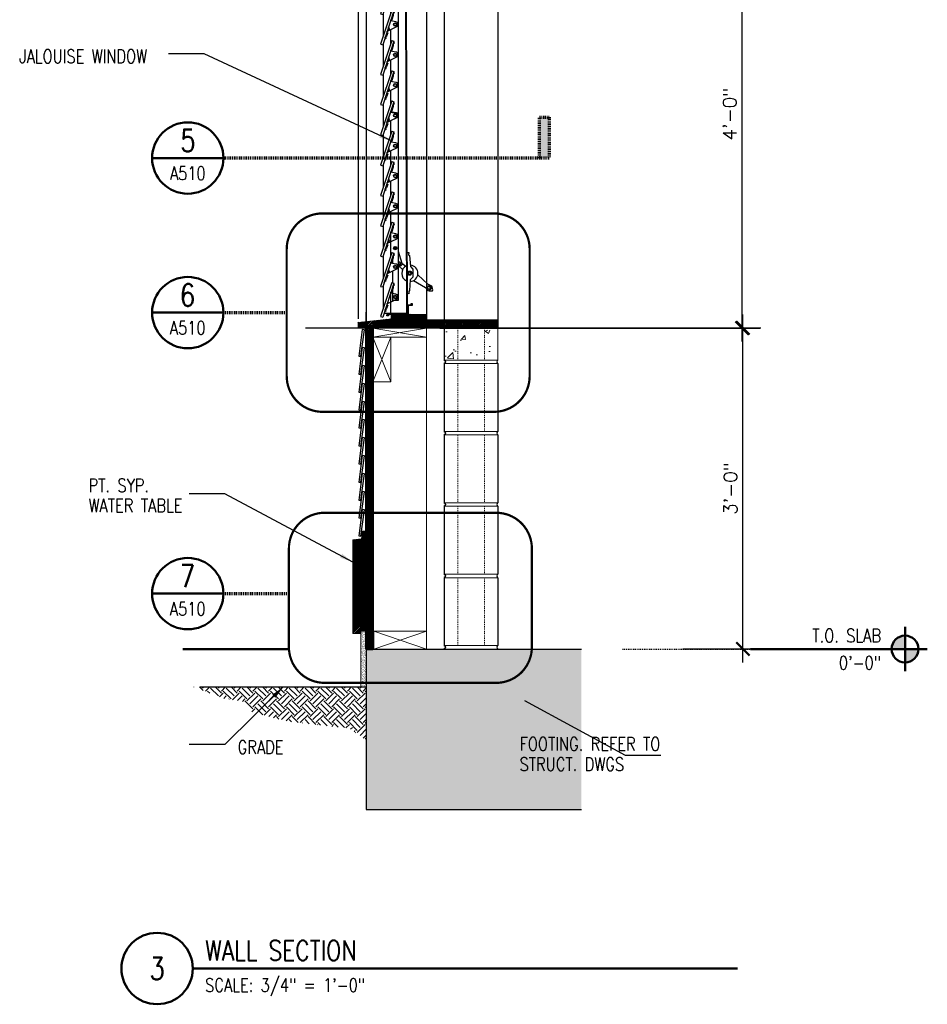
# Model space of a CAD drawing. Header units: inches. Extents: x -3803 to 30720, y -3756 to 4522.
# Tile 48 of 52: x 29820 to 29922, y 3606 to 3717. Entities that reach past the tile are written whole.
import ezdxf
from ezdxf.enums import TextEntityAlignment as Align

# ---------------------------------------------------------------- set-up
doc = ezdxf.new("R2010")
doc.units = ezdxf.units.IN
doc.header["$LTSCALE"] = 0.011
doc.header["$MEASUREMENT"] = 0
doc.header["$PDMODE"] = 1
for name, pattern in [('DGN Style 3', [2.233833, 1.595595, -0.638238]), ('HIDDEN2', [0.1875, 0.125, -0.0625]), ('PHANTOM2', [1.25, 0.625, -0.125, 0.125, -0.125, 0.125, -0.125])]:
    doc.linetypes.add(name, pattern=pattern)
doc.layers.get('0').update_dxf_attribs({"linetype": 'CONTINUOUS'})
doc.layers.get('Defpoints').update_dxf_attribs({"linetype": 'CONTINUOUS'})
for name, color, linetype in [('A-elev-8', 8, 'CONTINUOUS'), ('Flashing', 5, 'CONTINUOUS'), ('Hatch', 254, 'CONTINUOUS'), ('woodfill', 254, 'CONTINUOUS')]:
    doc.layers.add(name, color=color, linetype=linetype)
for name, color, linetype, lineweight in [('A-STAIRS', 3, 'CONTINUOUS', 0), ('A-STRC-GRID', 104, 'PHANTOM2', 25), ('A-STRC-IDEN-48', 144, 'CONTINUOUS', 50), ('DIM', 4, 'CONTINUOUS', 13), ('G-DIM', 9, 'CONTINUOUS', 18), ('G-NOTE', 134, 'CONTINUOUS', 18), ('G-PEN0', 174, 'CONTINUOUS', 13), ('G-PEN1', 214, 'CONTINUOUS', 18), ('G-PEN2', 8, 'CONTINUOUS', 25), ('G-PEN4', 4, 'CONTINUOUS', 50), ('G-PEN5', 3, 'CONTINUOUS', 70), ('G-REF', 144, 'CONTINUOUS', 50)]:
    doc.layers.add(name, color=color, linetype=linetype, lineweight=lineweight)
doc.styles.add('ROMANS', font='romans.shx')
doc.styles.add('ROMANS_SML_012', font='ROMANS.shx', dxfattribs={"width": 0.8, "height": 1.125})
doc.dimstyles.new('DIM_016', dxfattribs={"dimscale": 16, "dimtxt": 0.09375, "dimasz": 0.09375, "dimexe": 0.125, "dimexo": 0.09375, "dimgap": 0.03125, "dimtad": 1, "dimdec": 6, "dimrnd": 0.25, "dimzin": 15, "dimdsep": 46, "dimlunit": 4, "dimtxsty": 'ROMANS', "dimblk1": 'ARCHTICK', "dimblk2": 'ARCHTICK', "dimsah": 1, "dimcen": 0.0625, "dimdle": 0.09375, "dimclrd": 256, "dimclre": 256, "dimclrt": 134, "dimadec": 0, "dimazin": 0, "dimtfac": 1, "dimtdec": 6, "dimtix": 1, "dimtmove": 1, "dimatfit": 3, "dimfxl": 1, "dimtvp": 1.2, "dimfrac": 2, "dimtolj": 1, "dimtzin": 15, "dimarcsym": 0})
pattern_1 = [(45, (-32589.72762, -3754.33553), (-0.08838834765, 0.08838834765), [])]

# ---------------------------------------------------------------- blocks, each defined once
blk = doc.blocks.new('DET-REF')
blk.add_line((0.25, 0), (-0.25, 0))
blk.add_circle((0, 0), 0.25)
at = {"style": 'ROMANS', "width": 0.8}
blk.add_attdef('A', text='', height=0.1562, dxfattribs=at).set_placement((-0.0013, 0.0449), align=Align.CENTER)
at = {"color": 134, "style": 'ROMANS', "width": 0.8}
blk.add_attdef('AXXX', text='', height=0.0938, dxfattribs=at).set_placement((0, -0.1538), align=Align.CENTER)
blk = doc.blocks.new('_ArchTick')
at = {"color": 0, "linetype": 'ByBlock', "const_width": 0.15}
blk.add_lwpolyline([(-0.5, -0.5), (0.5, 0.5)], dxfattribs=at)
blk = doc.blocks.new('window on wood')
at = {"layer": 'A-STAIRS', "ltscale": 10, "true_color": 0xc7c8ca}
h = blk.add_hatch(dxfattribs=at)
h.set_pattern_fill('ANSI31', color=9)
h.set_pattern_definition([(45, (-31882.7421, -3754.08529), (-0.08838834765, 0.08838834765), [])])
h.paths.add_polyline_path([(-0.48, 3.65), (-0.41, 4.25), (-0.02, 4.25), (-0.02, 2.25), (-2.02, 2.25), (-2.02, 3.49)])
at = {"layer": 'Hatch', "ltscale": 10, "true_color": 0xc7c8ca}
h = blk.add_hatch(dxfattribs=at)
h.set_pattern_fill('ANSI31', color=9)
h.set_pattern_definition([(45, (-32234.32515, -3754.08626), (-0.08838834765, 0.08838834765), [])])
h.paths.add_polyline_path([(-0.02, 2.25), (-1.02, 2.25), (-1.02, -1.25), (-0.02, -1.25)])
at = {"layer": 'woodfill', "ltscale": 10}
h = blk.add_hatch(dxfattribs=at)
h.set_pattern_fill('ANSI31', color=256)
h.set_pattern_definition(pattern_1)
h.paths.add_polyline_path([(1.93, -1.5), (1.93, -1.75), (6.75, -1.75), (6.75, 0), (-0.02, 0), (-0.02, -1.5)])
h = blk.add_hatch(dxfattribs=at)
h.set_pattern_fill('ANSI31', color=256)
h.set_pattern_definition(pattern_1)
h.paths.add_polyline_path([(-0.91, -47.34), (2.92, -46.93), (2.92, -46.43), (6.75, -46.44), (6.75, -47.98), (-0.28, -48.01), (-0.28, -47.88), (-0.41, -47.88), (-0.41, -48), (-0.91, -48)])
at = {"layer": 'A-elev-8'}
for p, q in [((-0.02, -1.5), (-0.02, -47.24)), ((2.85, -2.01), (1.61, -5.82)), ((1.84, -1.88), (1.84, -1.5)), ((1.84, -1.88), (1.86, -5.1)), ((3.09, -2.09), (1.85, -5.89)), ((2.7, -1.88), (2.7, -2.49)), ((2.85, -2.01), (3.09, -2.09)), ((4.36, -1.87), (4.51, -46.3)), ((4.46, -1.87), (4.6, -46.44)), ((6.75, -1.75), (6.75, -42.88)), ((2.7, -3.3), (2.7, -5.89)), ((2.94, -3.25), (3.56, -3.25)), ((3.56, -3.25), (3.56, -44.88)), ((5.03, -2.32), (5.11, -2.32)), ((2.85, -5.41), (1.61, -9.21)), ((3.09, -5.49), (1.85, -9.29)), ((2.85, -5.41), (3.09, -5.49)), ((1.61, -5.82), (1.85, -5.89)), ((3.08, -5.53), (1.97, -8.87)), ((2.94, -5.94), (2.94, -6.65)), ((2.69, -7.65), (2.69, -9.29)), ((2.85, -8.92), (1.61, -12.73)), ((1.61, -9.21), (1.85, -9.29)), ((3.09, -9), (1.85, -12.8)), ((2.85, -8.92), (3.09, -9)), ((2.7, -11.15), (2.7, -12.8)), ((2.85, -12.32), (1.61, -16.12)), ((1.61, -12.73), (1.85, -12.8)), ((3.09, -12.4), (1.85, -16.2)), ((2.85, -12.32), (3.09, -12.4)), ((2.7, -14.55), (2.7, -16.19)), ((2.85, -15.72), (1.61, -19.52)), ((1.61, -16.12), (1.85, -16.2)), ((3.09, -15.79), (1.85, -19.6)), ((2.85, -15.72), (3.09, -15.79)), ((2.7, -17.95), (2.7, -19.59)), ((2.85, -19.11), (1.61, -22.92)), ((1.61, -19.52), (1.85, -19.6)), ((3.09, -19.19), (1.85, -22.99)), ((2.85, -19.11), (3.09, -19.19)), ((2.7, -21.34), (2.7, -22.99)), ((2.85, -22.51), (1.61, -26.31)), ((1.61, -22.92), (1.85, -22.99)), ((3.09, -22.59), (1.85, -26.39)), ((2.85, -22.51), (3.09, -22.59)), ((2.7, -24.74), (2.7, -26.38)), ((2.85, -25.91), (1.61, -29.71)), ((1.61, -26.31), (1.85, -26.39)), ((3.09, -25.98), (1.85, -29.79)), ((2.85, -25.91), (3.09, -25.98)), ((2.7, -28.14), (2.7, -29.78)), ((2.85, -29.3), (1.61, -33.11)), ((1.61, -29.71), (1.85, -29.79)), ((3.09, -29.38), (1.85, -33.18)), ((2.85, -29.3), (3.09, -29.38)), ((2.7, -31.53), (2.7, -33.18)), ((2.85, -32.7), (1.61, -36.5)), ((1.61, -33.11), (1.85, -33.18)), ((3.09, -32.78), (1.85, -36.58)), ((2.85, -32.7), (3.09, -32.78)), ((2.7, -34.93), (2.7, -36.57)), ((2.85, -36.1), (1.61, -39.9)), ((3.09, -36.18), (1.85, -39.98)), ((2.85, -36.1), (3.09, -36.18)), ((1.61, -36.5), (1.85, -36.58)), ((2.7, -37.38), (2.7, -39.97)), ((2.85, -39.49), (1.61, -43.3)), ((3.09, -39.57), (1.85, -43.37)), ((3.08, -39.62), (1.97, -42.95)), ((2.85, -39.49), (3.09, -39.57)), ((3.1, -38.88), (3.35, -39.17)), ((3.15, -38.84), (3.4, -39.12)), ((1.61, -39.9), (1.85, -39.98)), ((1.61, -39.9), (1.85, -39.98)), ((2.94, -40.03), (2.94, -40.74)), ((2.94, -41.58), (2.94, -42.9)), ((2.85, -42.87), (1.61, -46.67)), ((3.09, -42.95), (1.85, -46.75)), ((2.85, -42.87), (3.09, -42.95)), ((1.61, -43.3), (1.85, -43.37)), ((2.7, -44.15), (2.7, -46.3)), ((2.94, -43.4), (2.94, -44.96)), ((6.75, -43.57), (6.75, -46.44)), ((3.56, -44.88), (3.06, -44.88)), ((1.99, -46.31), (2.27, -46.31)), ((2.02, -46.23), (2.02, -46.31)), ((1.61, -46.67), (1.85, -46.75))]:
    blk.add_line(p, q, dxfattribs=at)
for points in [[(1.84, -1.88), (5.03, -1.87), (5.03, -2.32), (5.11, -2.32)], [(1.93, -1.75), (1.93, -1.76), (2.81, -1.76), (2.81, -1.75)], [(2.92, -1.75), (4.53, -1.75)], [(4.61, -1.75), (4.61, -1.77), (5.04, -1.77), (5.04, -1.75)], [(5.11, -1.75), (5.11, -2.32)], [(2.34, -4.55), (2.4, -4.57), (2.25, -4.95), (2.16, -5.08), (2.19, -5.22), (2.14, -5.25), (2.11, -5.09), (2.34, -4.55)], [(1.89, -5.76), (1.89, -8.35)], [(2.34, -7.95), (2.4, -7.96), (2.25, -8.35), (2.16, -8.48), (2.19, -8.61), (2.14, -8.64), (2.11, -8.49), (2.34, -7.95)], [(1.89, -9.16), (1.89, -11.76)], [(2.34, -11.46), (2.4, -11.48), (2.25, -11.86), (2.16, -11.99), (2.19, -12.13), (2.14, -12.16), (2.11, -12), (2.34, -11.46)], [(1.89, -12.67), (1.89, -15.26)], [(2.34, -14.86), (2.4, -14.87), (2.25, -15.25), (2.16, -15.39), (2.19, -15.52), (2.14, -15.55), (2.11, -15.39), (2.34, -14.86)], [(1.89, -16.07), (1.89, -18.66)], [(2.34, -18.26), (2.4, -18.27), (2.25, -18.65), (2.16, -18.79), (2.19, -18.92), (2.14, -18.95), (2.11, -18.79), (2.34, -18.26)], [(1.89, -19.46), (1.89, -22.05)], [(2.34, -21.65), (2.4, -21.67), (2.25, -22.05), (2.16, -22.18), (2.19, -22.32), (2.14, -22.35), (2.11, -22.19), (2.34, -21.65)], [(1.89, -22.86), (1.89, -25.45)], [(2.34, -25.05), (2.4, -25.06), (2.25, -25.44), (2.16, -25.58), (2.19, -25.71), (2.14, -25.74), (2.11, -25.58), (2.34, -25.05)], [(1.89, -26.26), (1.89, -28.85)], [(2.34, -28.45), (2.4, -28.46), (2.25, -28.84), (2.16, -28.98), (2.19, -29.11), (2.14, -29.14), (2.11, -28.98), (2.34, -28.45)], [(1.89, -29.65), (1.89, -32.24)], [(2.34, -31.84), (2.4, -31.86), (2.25, -32.24), (2.16, -32.37), (2.19, -32.51), (2.14, -32.54), (2.11, -32.38), (2.34, -31.84)], [(1.89, -33.05), (1.89, -35.64)], [(2.34, -35.24), (2.4, -35.25), (2.25, -35.63), (2.16, -35.77), (2.19, -35.9), (2.14, -35.93), (2.11, -35.78), (2.34, -35.24)], [(1.89, -36.45), (1.89, -39.04)], [(2.34, -38.64), (2.4, -38.65), (2.25, -39.03), (2.16, -39.17), (2.19, -39.3), (2.14, -39.33), (2.11, -39.17), (2.34, -38.64)], [(4.59, -39.49), (4.77, -39.5), (4.75, -39.75), (4.85, -39.84), (4.97, -41.07), (5.23, -41.37), (5.23, -42.25), (4.92, -42.55), (4.85, -43.76), (4.78, -43.88), (4.76, -44.12), (4.59, -44.11)], [(1.89, -39.84), (1.89, -42.43)], [(3.98, -40.7), (4.44, -41.05)], [(3.58, -40.96), (4.08, -41.41)], [(2.34, -42.03), (2.4, -42.05), (2.25, -42.43), (2.16, -42.56), (2.19, -42.7), (2.14, -42.73), (2.11, -42.57), (2.34, -42.03)], [(5.31, -42.65), (6.64, -43.43), (6.9, -43.78), (7.07, -43.81), (7.44, -43.81), (7.47, -43.67), (7.35, -43.26), (6.92, -43.04), (5.77, -42)], [(1.89, -43.24), (1.89, -45.81)], [(4.6, -46.3), (4.6, -46.3), (4.6, -45.37), (5.05, -45.37), (5.05, -45.23), (5.13, -45.23), (5.13, -45.46), (4.71, -45.46), (4.71, -46.44)], [(2.34, -45.41), (2.4, -45.42), (2.25, -45.8), (2.16, -45.94), (2.19, -46.07), (2.14, -46.1), (2.11, -45.94), (2.34, -45.41)], [(2.83, -46.93), (2.83, -46.44), (2.5, -46.44), (2.5, -46.59), (2.29, -46.59), (2.29, -46.51), (2.42, -46.51), (2.42, -46.37), (2.27, -46.37), (2.27, -46.3), (4.51, -46.3)], [(4.54, -46.44), (4.54, -46.43), (2.92, -46.43), (2.92, -46.43)], [(2.92, -46.59), (2.92, -46.59), (2.92, -46.93)]]:
    blk.add_lwpolyline(points, dxfattribs=at)
for points in [[(2.31, -4.41), (3.43, -3.86, 0.796581), (3.31, -3.33), (2.75, -3.22), (2.74, -3.17), (2.77, -3.11), (2.87, -3.09), (2.9, -3.07), (3.05, -2.59), (3.06, -2.38), (3.17, -2.28), (3.14, -2.25), (3.02, -2.35), (3, -2.6), (2.85, -3.06), (2.85, -3.07), (2.87, -3.09)], [(2.31, -7.81), (3.43, -7.26, 0.796581), (3.31, -6.73), (2.75, -6.61), (2.74, -6.57), (2.77, -6.5), (2.87, -6.48), (2.9, -6.47), (3.05, -5.99), (3.06, -5.78), (3.17, -5.68), (3.14, -5.64), (3.02, -5.75), (3, -5.99), (2.85, -6.45), (2.85, -6.47), (2.87, -6.48)], [(2.31, -11.32), (3.43, -10.77, 0.796581), (3.31, -10.24), (2.75, -10.13), (2.74, -10.08), (2.77, -10.01), (2.87, -9.99), (2.9, -9.98), (3.05, -9.5), (3.06, -9.29), (3.17, -9.19), (3.14, -9.16), (3.02, -9.26), (3, -9.51), (2.85, -9.96), (2.85, -9.98), (2.87, -10)], [(2.31, -14.72), (3.43, -14.17, 0.796581), (3.31, -13.64), (2.75, -13.52), (2.74, -13.48), (2.77, -13.41), (2.87, -13.39), (2.9, -13.38), (3.05, -12.9), (3.06, -12.69), (3.17, -12.59), (3.14, -12.55), (3.02, -12.66), (3, -12.9), (2.85, -13.36), (2.85, -13.38), (2.87, -13.39)], [(2.31, -18.11), (3.43, -17.57, 0.796581), (3.31, -17.03), (2.75, -16.92), (2.74, -16.88), (2.77, -16.81), (2.87, -16.79), (2.9, -16.78), (3.05, -16.29), (3.06, -16.08), (3.17, -15.98), (3.14, -15.95), (3.02, -16.06), (3, -16.3), (2.85, -16.76), (2.85, -16.78), (2.87, -16.79)], [(2.31, -21.51), (3.43, -20.96, 0.796581), (3.31, -20.43), (2.75, -20.32), (2.74, -20.27), (2.77, -20.2), (2.87, -20.18), (2.9, -20.17), (3.05, -19.69), (3.06, -19.48), (3.17, -19.38), (3.14, -19.35), (3.02, -19.45), (3, -19.7), (2.85, -20.16), (2.85, -20.17), (2.87, -20.19)], [(2.31, -24.91), (3.43, -24.36, 0.796581), (3.31, -23.83), (2.75, -23.71), (2.74, -23.67), (2.77, -23.6), (2.87, -23.58), (2.9, -23.57), (3.05, -23.09), (3.06, -22.88), (3.17, -22.78), (3.14, -22.74), (3.02, -22.85), (3, -23.09), (2.85, -23.55), (2.85, -23.57), (2.87, -23.58)], [(2.74, -23.67), (2.76, -23.76), (3.33, -23.86, -0.804516), (3.34, -24.42), (2.3, -24.94), (2.74, -23.67)], [(2.31, -28.3), (3.43, -27.76, 0.796581), (3.31, -27.22), (2.75, -27.11), (2.74, -27.07), (2.77, -27), (2.87, -26.98), (2.9, -26.97), (3.05, -26.48), (3.06, -26.27), (3.17, -26.17), (3.14, -26.14), (3.02, -26.25), (3, -26.49), (2.85, -26.95), (2.85, -26.97), (2.87, -26.98)], [(2.31, -31.7), (3.43, -31.15, 0.796581), (3.31, -30.62), (2.75, -30.51), (2.74, -30.46), (2.77, -30.4), (2.87, -30.38), (2.9, -30.36), (3.05, -29.88), (3.06, -29.67), (3.17, -29.57), (3.14, -29.54), (3.02, -29.64), (3, -29.89), (2.85, -30.35), (2.85, -30.36), (2.87, -30.38)], [(2.31, -35.1), (3.43, -34.55, 0.796581), (3.31, -34.02), (2.75, -33.9), (2.74, -33.86), (2.77, -33.79), (2.87, -33.77), (2.9, -33.76), (3.05, -33.28), (3.06, -33.07), (3.17, -32.97), (3.14, -32.93), (3.02, -33.04), (3, -33.28), (2.85, -33.74), (2.85, -33.76), (2.87, -33.77)], [(2.31, -38.49), (3.43, -37.95, 0.796581), (3.31, -37.41), (2.75, -37.3), (2.74, -37.26), (2.77, -37.19), (2.87, -37.17), (2.9, -37.16), (3.05, -36.67), (3.06, -36.46), (3.17, -36.37), (3.14, -36.33), (3.02, -36.44), (3, -36.68), (2.85, -37.14), (2.85, -37.16), (2.87, -37.17)], [(2.31, -41.89), (3.43, -41.34, 0.796581), (3.31, -40.81), (2.75, -40.7), (2.74, -40.65), (2.77, -40.59), (2.87, -40.57), (2.9, -40.55), (3.05, -40.07), (3.06, -39.86), (3.17, -39.76), (3.14, -39.73), (3.02, -39.83), (3, -40.08), (2.85, -40.54), (2.85, -40.55), (2.87, -40.57)], [(3.56, -39.34), (3.99, -40.7, -0.767087), (3.57, -40.97)], [(2.31, -45.26), (3.43, -44.72, 0.796581), (3.31, -44.18), (2.75, -44.07), (2.74, -44.03), (2.77, -43.96), (2.87, -43.94), (2.9, -43.93), (3.05, -43.44), (3.06, -43.24), (3.17, -43.14), (3.14, -43.1), (3.02, -43.21), (3, -43.45), (2.85, -43.91), (2.85, -43.93), (2.87, -43.94)]]:
    blk.add_lwpolyline(points, format="xyb", dxfattribs=at)
for centre, radius in [((3.25, -3.64), 0.189), ((3.24, -3.64), 0.147), ((3.25, -7.03), 0.189), ((3.24, -7.04), 0.147), ((3.25, -10.54), 0.189), ((3.24, -10.55), 0.147), ((3.25, -13.94), 0.189), ((3.24, -13.95), 0.147), ((3.25, -17.34), 0.189), ((3.24, -17.35), 0.147), ((3.25, -20.73), 0.189), ((3.24, -20.74), 0.147), ((3.25, -24.13), 0.189), ((3.24, -24.14), 0.147), ((3.25, -27.53), 0.189), ((3.24, -27.54), 0.147), ((3.25, -30.92), 0.189), ((3.24, -30.93), 0.147), ((3.25, -34.32), 0.189), ((3.24, -34.33), 0.147), ((3.25, -37.72), 0.189), ((3.24, -37.73), 0.147), ((3.25, -39.01), 0.189), ((3.71, -40.76), 0.107), ((3.25, -41.12), 0.189), ((3.24, -41.12), 0.147), ((4.86, -41.81), 0.233), ((4.87, -41.82), 0.14), ((7.02, -43.46), 0.251), ((7.02, -43.46), 0.167), ((3.25, -44.49), 0.189), ((3.24, -44.5), 0.147)]:
    blk.add_circle(centre, radius, dxfattribs=at)
for centre, radius, start, end in [((2.42, -4.06), 0.178, 253.4617, 68.2475), ((2.41, -4.05), 0.109, 266.0604, 55.6489), ((2.42, -7.48), 0.178, 253.4617, 68.2475), ((2.41, -7.47), 0.109, 266.0604, 55.6489), ((2.42, -10.97), 0.178, 253.4617, 68.2475), ((2.41, -10.96), 0.109, 266.0604, 55.6489), ((2.42, -14.36), 0.178, 253.4617, 68.2475), ((2.41, -14.35), 0.109, 266.0604, 55.6489), ((2.42, -17.76), 0.178, 253.4617, 68.2475), ((2.41, -17.75), 0.109, 266.0604, 55.6489), ((2.42, -21.16), 0.178, 253.4617, 68.2475), ((2.41, -21.15), 0.109, 266.0604, 55.6489), ((2.42, -24.55), 0.178, 253.4617, 68.2475), ((2.41, -24.54), 0.109, 266.0604, 55.6489), ((2.42, -27.95), 0.178, 253.4617, 68.2475), ((2.41, -27.94), 0.109, 266.0604, 55.6489), ((2.42, -31.35), 0.178, 253.4617, 68.2475), ((2.41, -31.34), 0.109, 266.0604, 55.6489), ((2.42, -34.74), 0.178, 253.4617, 68.2475), ((2.41, -34.73), 0.109, 266.0604, 55.6489), ((2.42, -38.14), 0.178, 253.4617, 68.2475), ((2.41, -38.13), 0.109, 266.0604, 55.6489), ((3.7, -40.76), 0.168, 211.5507, 148.4493), ((2.42, -41.56), 0.178, 253.4617, 68.2475), ((2.41, -41.55), 0.109, 266.0604, 55.6489), ((4.88, -41.84), 0.911, 114.3028, 245.6972), ((4.88, -41.84), 0.911, 271.8707, 85.1759)]:
    blk.add_arc(centre, radius, start, end, dxfattribs=at)
at = {"layer": 'DIM', "ltscale": 10}
for p, q in [((-0.02, -1.25), (-1.02, -1.25)), ((-0.02, -1.5), (1.93, -1.5)), ((1.93, -1.75), (1.93, -1.5)), ((-0.41, -48), (-0.41, -47.88)), ((-0.41, -47.88), (-0.28, -47.88)), ((-0.28, -48.01), (-0.28, -47.88)), ((-0.28, -47.88), (-0.28, -47.88))]:
    blk.add_line(p, q, dxfattribs=at)
at = {"layer": 'DIM', "ltscale": 10, "flags": 128}
for points in [[(1.93, -1.75), (6.75, -1.75), (6.75, 0), (-0.02, 0), (-0.02, -1.5)], [(-0.28, -48), (6.75, -48.01), (6.75, -46.44), (2.92, -46.43), (2.92, -46.93), (-0.91, -47.34)], [(-0.91, -47.34), (-0.91, -48), (-0.41, -48)]]:
    blk.add_lwpolyline(points, dxfattribs=at)
at = {"layer": 'G-PEN4', "ltscale": 10}
for p, q in [((-0.49, 3.65), (-2.02, 3.49)), ((-0.41, 4.25), (-0.49, 3.65)), ((-0.41, 4.25), (-0.02, 4.25)), ((-0.02, 2.25), (-0.02, 4.25)), ((-2.02, 2.25), (-1.27, 2.25)), ((-1.27, 2.25), (-1.27, 2.38)), ((-1.27, 2.38), (-1.14, 2.38)), ((-1.14, 2.38), (-1.14, 2.25)), ((-1.14, 2.25), (-1.02, 2.25))]:
    blk.add_line(p, q, dxfattribs=at)
at = {"layer": 'G-PEN4', "ltscale": 10, "flags": 128}
blk.add_lwpolyline([(-2.02, 2.25), (-2.02, 3.49)], dxfattribs=at)
at = {"layer": 'G-PEN4'}
blk.add_lwpolyline([(-0.02, 2.25), (-1.02, 2.25), (-1.02, -1.25), (-0.02, -1.25)], close=True, dxfattribs=at)
blk = doc.blocks.new('BEUILDING SECTIONS 1-3')
at = {"layer": 'A-STAIRS', "ltscale": 10, "true_color": 0xc7c8ca}
h = blk.add_hatch(dxfattribs=at)
h.set_pattern_fill('EARTH', color=9, scale=5, angle=45)
h.set_pattern_definition([(45, (-31767.4606, -3542.5853), (0, 1.767766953), [1.25, -1.25]), (45, (-31767.792, -3542.2538), (0, 1.767766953), [1.25, -1.25]), (45, (-31768.1235, -3541.9224), (0, 1.767766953), [1.25, -1.25]), (135, (-31768.1235, -3541.7014), (-1.767766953, 1e-16), [1.25, -1.25]), (135, (-31767.792, -3541.37), (-1.767766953, 1e-16), [1.25, -1.25]), (135, (-31767.4606, -3541.0385), (-1.767766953, 1e-16), [1.25, -1.25])])
h.paths.add_polyline_path([(223.53, -4.25), (242.9, -4.25), (242.9, -10.25), (241.01, -8.9), (234.22, -8.13), (230.11, -7.11), (229.09, -5.88), (226.82, -5.53)])
at = {"layer": 'G-PEN0'}
h = blk.add_hatch(dxfattribs=at)
h.set_pattern_fill('AR-CONC', color=256, scale=0.75, style=0)
h.set_pattern_definition([(50, (-29628.109, -3646.3353), (5.3794514, -0.470641), [0.5625, -6.1875]), (355, (-29628.109, -3646.3353), (-1.040635, 5.641441), [0.45, -4.95]), (100.451444, (-29627.661, -3646.3745), (4.33881635, 5.1707999), [0.4780514, -5.2585658]), (46.1842, (-29628.109, -3644.835), (8.00431, -1.2413946), [0.84375, -9.28125]), (96.635635, (-29627.442, -3644.939), (7.0099646, 7.3058895), [0.7170776, -7.8878532]), (351.184164, (-29628.109, -3644.835), (7.0099646, 7.3058895), [0.675, -7.425]), (21, (-29627.359, -3645.2103), (4.4768029, -3.0196417), [0.5625, -6.1875]), (326, (-29627.359, -3645.2103), (1.824865, 5.4386253), [0.45, -4.95]), (71.451445, (-29626.986, -3645.462), (6.3016678, 2.41898365), [0.4780514, -5.2585658]), (37.5, (-29628.109, -3646.3353), (0.09119891, 2.4967039), [0, -4.89, 0, -5.025, 0, -4.96875]), (7.5, (-29628.109, -3646.3353), (1.97302153, 2.95808784), [0, -2.865, 0, -4.7775, 0, -1.89375]), (327.5, (-29629.7815, -3646.3353), (4.00366827, -0.16916154), [0, -1.875, 0, -5.85, 0, -7.7625]), (317.5, (-29630.5315, -3646.3353), (4.37389627, 0.75078737), [0, -2.4375, 0, -3.885, 0, -5.5125])])
h.paths.add_polyline_path([(257.65, 35.74), (251.65, 35.74), (251.65, 31.61), (257.65, 31.61)])
at = {"layer": 'G-PEN0', "true_color": 0xc7c8ca}
blk.add_hatch(color=9, dxfattribs=at).paths.add_polyline_path([(267.04, -18), (267.04, 0), (242.9, -0.03), (242.9, -18)])
at = {"layer": 'Hatch', "ltscale": 10, "true_color": 0xc7c8ca}
h = blk.add_hatch(dxfattribs=at)
h.set_pattern_fill('ANSI31', color=9)
h.set_pattern_definition([(45, (-29616.1129, -3765.61105), (-0.08838834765, 0.08838834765), [])])
h.paths.add_polyline_path([(243.64, 36.03), (242.9, 36.03), (242.9, 0), (243.65, 0)])
h = blk.add_hatch(dxfattribs=at)
h.set_pattern_fill('ANSI31', color=9)
h.set_pattern_definition([(45, (-29616.11173, -3644.58529), (-0.08838834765, 0.08838834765), [])])
edge = h.paths.add_edge_path()
edge.add_line((242.28, 1.75), (241.4, 1.75))
edge.add_line((241.4, 1.75), (241.4, 12.24))
edge.add_line((241.4, 12.24), (242.37, 12.35))
edge.add_line((242.37, 12.35), (242.48, 13.21))
edge.add_line((242.48, 13.21), (242.9, 13.25))
edge.add_line((242.9, 13.25), (242.9, 2))
edge.add_line((242.9, 2), (242.28, 2))
h = blk.add_hatch(dxfattribs=at)
h.set_pattern_fill('AR-SAND', color=9, scale=0.1)
h.set_pattern_definition([(37.5, (-29616.11173, -3644.58529), (-0.0062993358, 0.1926823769), [0, -0.152, 0, -0.17, 0, -0.1625]), (7.5, (-29616.11173, -3644.5853), (0.1769776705, 0.2822146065), [0, -0.082, 0, -0.137, 0, -0.0525]), (327.5, (-29616.23473, -3644.5853), (0.3114141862, 0.0005659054), [0, -0.05, 0, -0.18, 0, -0.235]), (317.5, (-29616.23473, -3644.5853), (0.3006126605, 0.0877675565), [0, -0.025, 0, -0.118, 0, -0.135])])
h.paths.add_polyline_path([(242.28, 2), (242.9, 2), (242.9, -4.25), (242.28, -4.25)])
at = {"layer": 'woodfill', "ltscale": 10}
h = blk.add_hatch(dxfattribs=at)
h.set_pattern_fill('ANSI31', color=256)
h.set_pattern_definition([(45, (-31875.04069, -3670.97393), (-0.08838834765, 0.08838834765), [])])
h.paths.add_polyline_path([(257.65, 36), (249.65, 36), (249.65, 36.92), (257.65, 36.92)])
at = {"ltscale": 10}
for p, q in [((243.65, 34.96), (243.65, 27.48)), ((243.65, 29.96), (243.65, 0))]:
    blk.add_line(p, q, dxfattribs=at)
at = {"color": 5, "ltscale": 10}
for p, q in [((242.9, 0.38), (242.9, -18)), ((242.9, 0), (267.04, 0)), ((243.65, 0), (267.04, 0)), ((242.9, -18), (267.04, -18))]:
    blk.add_line(p, q, dxfattribs=at)
at = {"color": 6, "ltscale": 10}
blk.add_line((224.28, -4.25), (242.9, -4.25), dxfattribs=at)
at = {"layer": 'DIM', "ltscale": 10}
for p, q in [((249.65, 38), (249.65, 36.02)), ((243.65, 34.96), (249.65, 35.99)), ((249.65, 34.96), (243.65, 35.97)), ((251.65, 36), (257.65, 36)), ((251.65, 36), (257.65, 36)), ((251.65, 36), (257.65, 36)), ((245.65, 29.96), (243.65, 34.96)), ((243.65, 29.96), (245.65, 34.96)), ((249.64, 34.96), (249.64, 0)), ((242.37, 12.35), (241.4, 12.24)), ((241.4, 12.24), (241.4, 1.75)), ((242.37, 12.35), (242.48, 13.21)), ((242.9, 13.25), (242.48, 13.21)), ((242.9, 11.5), (242.9, -0.03)), ((249.64, 2), (243.75, 0)), ((243.75, 2), (249.64, 0))]:
    blk.add_line(p, q, dxfattribs=at)
for points in [[(257.65, 36), (249.65, 36), (249.65, 36.91), (257.65, 36.92)], [(242.28, 2), (242.9, 2), (242.9, -4.25), (242.28, -4.25)], [(243.75, 2), (249.64, 2), (249.64, 0), (243.75, 0)]]:
    blk.add_lwpolyline(points, close=True, dxfattribs=at)
at = {"layer": 'DIM', "ltscale": 10, "flags": 128}
for points in [[(243.65, 34.96), (249.65, 34.96), (249.65, 36.01), (243.65, 35.97)], [(245.64, 29.96), (243.65, 29.96), (243.65, 34.96), (245.65, 34.96)]]:
    blk.add_lwpolyline(points, close=True, dxfattribs=at)
at = {"layer": 'DIM', "ltscale": 10}
blk.add_lwpolyline([(241.4, 2), (241.4, 1.75), (242.28, 1.75), (242.28, 2)], dxfattribs=at)
at = {"layer": 'Flashing', "const_width": 0.0239}
blk.add_lwpolyline([(242.82, 37.78), (242.82, 13.24)], dxfattribs=at)
at = {"layer": 'G-PEN0', "flags": 128}
for points in [[(257.65, 32.39), (251.65, 32.39), (251.65, 36), (257.65, 36)], [(257.65, 24.39), (251.65, 24.39), (251.65, 32.02), (257.65, 32.02)], [(257.65, 16.39), (251.65, 16.39), (251.65, 24.01), (257.65, 24.01)], [(257.65, 8.38), (251.65, 8.38), (251.65, 16.01), (257.65, 16.01)], [(257.65, 0.38), (251.65, 0.38), (251.65, 8), (257.65, 8)]]:
    blk.add_lwpolyline(points, close=True, dxfattribs=at)
at = {"layer": 'G-PEN1', "linetype": 'Continuous'}
for p, q in [((257.65, 36), (251.65, 36)), ((257.65, 36), (251.65, 36)), ((251.65, 32.39), (257.65, 32.39)), ((257.65, 32.02), (251.65, 32.02)), ((257.65, 32.02), (251.65, 32.02)), ((257.65, 32.02), (251.65, 32.02)), ((251.65, 24.39), (257.65, 24.39)), ((257.65, 24.01), (251.65, 24.01)), ((257.65, 24.01), (251.65, 24.01)), ((257.65, 24.01), (251.65, 24.01)), ((251.65, 16.39), (257.65, 16.39)), ((257.65, 16.01), (251.65, 16.01)), ((257.65, 16.01), (251.65, 16.01)), ((257.65, 16.01), (251.65, 16.01)), ((251.65, 8.38), (257.65, 8.38)), ((257.65, 8), (251.65, 8)), ((251.65, 0.38), (257.65, 0.38)), ((257.15, 0.38), (251.65, 0.38)), ((251.65, 0), (257.65, 0))]:
    blk.add_line(p, q, dxfattribs=at)
at = {"layer": 'G-PEN1', "linetype": 'DGN Style 3'}
for p, q in [((253.15, 36), (253.15, 32.39)), ((256.15, 36), (256.15, 32.39)), ((253.15, 32.02), (253.15, 24.39)), ((256.15, 32.02), (256.15, 24.39)), ((253.15, 24.01), (253.15, 16.39)), ((256.15, 24.01), (256.15, 16.39)), ((253.15, 16.01), (253.15, 8.38)), ((256.15, 16.01), (256.15, 8.38)), ((253.15, 8), (253.15, 0.38)), ((256.15, 8), (256.15, 0.38))]:
    blk.add_line(p, q, dxfattribs=at)
at = {"layer": 'G-PEN2'}
for p, q in [((249.65, 84.01), (249.65, 36)), ((251.65, 84), (251.65, 36)), ((257.65, 84.01), (257.65, 36)), ((241.98, 82.47), (241.98, 37.03)), ((251.65, 36), (251.65, 32.39)), ((251.65, 32.02), (251.65, 24.39)), ((257.65, 32.02), (257.65, 24.39)), ((251.65, 24.01), (251.65, 16.39)), ((257.65, 24.01), (257.65, 16.39)), ((251.65, 16.01), (251.65, 8.38)), ((257.65, 16.01), (257.65, 8.38)), ((251.65, 8), (251.65, 0.38)), ((257.65, 8), (257.65, 0.38))]:
    blk.add_line(p, q, dxfattribs=at)
for points in [[(242.45, 35.83), (242.05, 32.86), (242.29, 32.83), (242.7, 35.81)], [(242.45, 33.81), (242.05, 30.84), (242.29, 30.81), (242.7, 33.79)], [(242.45, 31.79), (242.05, 28.82), (242.29, 28.79), (242.7, 31.77)], [(242.45, 29.77), (242.05, 26.81), (242.29, 26.77), (242.7, 29.75)], [(242.45, 27.75), (242.05, 24.79), (242.29, 24.75), (242.7, 27.73)], [(242.45, 25.73), (242.05, 22.77), (242.29, 22.74), (242.7, 25.72)], [(242.45, 23.72), (242.05, 20.75), (242.29, 20.72), (242.7, 23.7)], [(242.45, 21.7), (242.05, 18.73), (242.29, 18.7), (242.7, 21.68)], [(242.45, 19.68), (242.05, 16.71), (242.29, 16.68), (242.7, 19.66)], [(242.45, 17.66), (242.05, 14.7), (242.29, 14.66), (242.7, 17.64)], [(242.45, 15.64), (242.05, 12.68), (242.29, 12.64), (242.7, 15.62)]]:
    blk.add_lwpolyline(points, close=True, dxfattribs=at)
at = {"layer": 'G-PEN2', "extrusion": (0, 0, -1)}
for centre in [(-251.56, 32.2), (-251.56, 32.2), (-251.56, 32.2), (-251.56, 24.2), (-251.56, 24.2), (-251.56, 24.2), (-251.56, 16.19), (-251.56, 16.19), (-251.56, 16.19), (-251.56, 8.19), (-251.56, 0.19)]:
    blk.add_arc(centre, 0.208, 115.4761, 244.5239, dxfattribs=at)
at = {"layer": 'G-PEN2'}
for centre, start, end in [((251.56, 32.2), 295.4761, 64.5239), ((251.56, 32.2), 295.4761, 64.5239), ((251.56, 32.2), 295.4761, 64.5239), ((257.74, 32.2), 115.4761, 244.5239), ((257.74, 32.2), 115.4761, 244.5239), ((257.74, 32.2), 115.4761, 244.5239), ((251.56, 24.2), 295.4761, 64.5239), ((251.56, 24.2), 295.4761, 64.5239), ((251.56, 24.2), 295.4761, 64.5239), ((257.74, 24.2), 115.4761, 244.5239), ((257.74, 24.2), 115.4761, 244.5239), ((257.74, 24.2), 115.4761, 244.5239), ((251.56, 16.19), 295.4761, 64.5239), ((251.56, 16.19), 295.4761, 64.5239), ((251.56, 16.19), 295.4761, 64.5239), ((257.74, 16.19), 115.4761, 244.5239), ((257.74, 16.19), 115.4761, 244.5239), ((257.74, 16.19), 115.4761, 244.5239), ((251.56, 8.19), 295.4761, 64.5239), ((257.74, 8.19), 115.4761, 244.5239), ((251.56, 0.19), 295.4761, 64.5239), ((257.74, 0.19), 115.4761, 244.5239)]:
    blk.add_arc(centre, 0.208, start, end, dxfattribs=at)
at = {"layer": 'G-PEN4'}
blk.add_line((242.9, 36.03), (242.9, 0), dxfattribs=at)
blk.add_lwpolyline([(243.64, 36.03), (243.65, 0), (242.9, 0), (242.9, 36.03)], dxfattribs=at)
blk.add_blockref('window on wood', (242.9, 83.97))
blk = doc.blocks.new('FLR-REF2')
h = blk.add_hatch(color=256)
h.paths.add_polyline_path([(0, 0.0938, 0.414214), (-0.0938, 0), (0, 0)])
h.paths.add_polyline_path([(0.0938, 0), (0, 0), (0, -0.0938, 0.414214)])
for p, q in [((0, 0.1562), (0, -0.1562)), ((0.1562, 0), (-1.0834, 0)), ((0, 0), (0, 0))]:
    blk.add_line(p, q)
blk.add_circle((0, 0), 0.0938)
at = {"color": 134, "style": 'ROMANS', "width": 0.8}
for p in [(-0.168, 0.0469), (-0.168, -0.143)]:
    blk.add_attdef('XX', text='', height=0.0938, dxfattribs=at).set_placement(p, align=Align.RIGHT)
blk = doc.blocks.new('*D95')
at = {"layer": 'Defpoints', "color": 0, "transparency": 16777216}
for p in [(29850.71, 3682.34), (29901.26, 3682.34), (29893.03, 3646.34)]:
    blk.add_point(p, dxfattribs=at)
at = {"layer": 'G-DIM', "lineweight": -2, "transparency": 16777216}
for p, q in [((29901.26, 3644.84), (29901.26, 3683.84)), ((29852.21, 3682.34), (29903.26, 3682.34)), ((29894.53, 3646.34), (29903.26, 3646.34))]:
    blk.add_line(p, q, dxfattribs=at)
at = {"layer": 'G-DIM', "lineweight": -2, "transparency": 16777216, "xscale": 1.5, "yscale": 1.5, "zscale": 1.5}
for p, rotation in [((29901.26, 3682.34), 90), ((29901.26, 3646.34), 270)]:
    blk.add_blockref('_ArchTick', p, dxfattribs=dict(at, rotation=rotation))
at = {"layer": 'G-DIM', "color": 134, "transparency": 16777216, "insert": (29899.86, 3664.34), "char_height": 1.5, "attachment_point": 5, "rotation": 90, "style": 'ROMANS'}
blk.add_mtext('\\A1;3\'-0"', dxfattribs=at)
blk = doc.blocks.new('*D94')
at = {"layer": 'Defpoints', "color": 0, "transparency": 16777216}
for p in [(29886.48, 3730.34), (29901.17, 3730.34), (29865.76, 3682.32)]:
    blk.add_point(p, dxfattribs=at)
at = {"layer": 'G-DIM', "lineweight": -2, "transparency": 16777216}
for p, q in [((29901.17, 3680.82), (29901.17, 3731.84)), ((29887.98, 3730.34), (29903.17, 3730.34)), ((29867.26, 3682.32), (29903.17, 3682.32))]:
    blk.add_line(p, q, dxfattribs=at)
at = {"layer": 'G-DIM', "lineweight": -2, "transparency": 16777216, "xscale": 1.5, "yscale": 1.5, "zscale": 1.5}
for p, rotation in [((29901.17, 3730.34), 90), ((29901.17, 3682.32), 270)]:
    blk.add_blockref('_ArchTick', p, dxfattribs=dict(at, rotation=rotation))
at = {"layer": 'G-DIM', "color": 134, "transparency": 16777216, "insert": (29899.78, 3706.33), "char_height": 1.5, "attachment_point": 5, "rotation": 90, "style": 'ROMANS'}
blk.add_mtext('\\A1;4\'-0"', dxfattribs=at)

msp = doc.modelspace()

# ---------------------------------------------------------------- hatches: boundary and pattern name
at = {"layer": 'G-PEN5', "linetype": 'HIDDEN2'}
h = msp.add_hatch(color=256, dxfattribs=at)
h.dxf.hatch_style = 1
h.paths.add_polyline_path([(29879.5098659, 3701.3980288), (29878.4543857, 3701.3980288), (29878.4543857, 3705.9835296), (29879.5098659, 3705.9835296)])
at = {"layer": 'G-REF'}
h = msp.add_hatch(dxfattribs=at)
h.set_pattern_fill('LINE', color=256, scale=66)
h.paths.add_polyline_path([(29914.4410775, 3705.5843685), (29912.3301171, 3705.5843685), (29912.3301171, 3710.1698693), (29914.4410775, 3710.1698693)])

# ---------------------------------------------------------------- linework, layer by layer
at = {"layer": 'A-STRC-GRID'}
msp.add_line((29887.7481501, 3646.3027023), (29913.7065001, 3646.3027023), dxfattribs=at)
at = {"layer": 'A-STRC-IDEN-48'}
msp.add_line((29839.5480353, 3610.5027541), (29900.6628535, 3610.5027541), dxfattribs=at)
msp.add_circle((29835.5480353, 3610.5027541), 4, dxfattribs=at)
at = {"layer": 'G-DIM'}
msp.add_circle((29835.5480353, 3610.5027541), 4, dxfattribs=at)
at = {"layer": 'G-PEN1', "linetype": 'Continuous'}
msp.add_line((29873.7627006, 3670.3465123), (29867.7627442, 3670.3465123), dxfattribs=at)
msp.add_line((29873.7627006, 3670.3465123), (29867.7627442, 3670.3465123), dxfattribs=at)
msp.add_line((29873.7627006, 3670.3465123), (29867.7627442, 3670.3465123), dxfattribs=at)
at = {"layer": 'G-PEN2', "extrusion": (0, 0, -1)}
msp.add_arc((-29867.6734073, 3670.5340123), 0.2076953, 115.476101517, 244.523898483, dxfattribs=at)
msp.add_arc((-29867.6734073, 3670.5340123), 0.2076953, 115.476101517, 244.523898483, dxfattribs=at)
msp.add_arc((-29867.6734073, 3670.5340123), 0.2076953, 115.476101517, 244.523898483, dxfattribs=at)
at = {"layer": 'G-PEN2'}
for centre, start, end in [((29867.6734073, 3670.5340123), 295.476101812, 64.523898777), ((29867.6734073, 3670.5340123), 295.476101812, 64.523898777), ((29867.6734073, 3670.5340123), 295.476101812, 64.523898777), ((29873.8520376, 3670.5340123), 115.476101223, 244.523898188), ((29873.8520376, 3670.5340123), 115.476101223, 244.523898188), ((29873.8520376, 3670.5340123), 115.476101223, 244.523898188)]:
    msp.add_arc(centre, 0.2076953, start, end, dxfattribs=at)
at = {"layer": 'G-PEN5', "linetype": 'HIDDEN2'}
msp.add_lwpolyline([(29879.5098659, 3701.3980288), (29878.4543857, 3701.3980288), (29878.4543857, 3705.9835296), (29879.5098659, 3705.9835296)], close=True, dxfattribs=at)
for points in [[(29878.4543857, 3701.3980288), (29842.9878271, 3701.3980288)], [(29842.9884229, 3684.0605995), (29850.0848917, 3684.0605995)], [(29842.9884229, 3652.5441014), (29850.0848917, 3652.5441014)]]:
    msp.add_lwpolyline(points, dxfattribs=at)
at = {"layer": 'G-PEN5', "linetype": 'HIDDEN2', "ltscale": 100, "const_width": 0.25}
for points in [[(29873.3396542, 3695.1853426), (29854.0848917, 3695.1853426, 0.4142135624), (29850.0848917, 3691.1853426), (29850.0848917, 3676.9358565, 0.4142135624), (29854.0848917, 3672.9358565), (29873.3396542, 3672.9358565, 0.4142135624), (29877.3396542, 3676.9358565), (29877.3396542, 3691.1853426, 0.4142135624)], [(29873.5867713, 3661.6133527), (29854.3320088, 3661.6133527, 0.4142135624), (29850.3320088, 3657.6133527), (29850.3320088, 3646.5390845, 0.4142135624), (29854.3320088, 3642.5390845), (29873.5867713, 3642.5390845, 0.4142135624), (29877.5867713, 3646.5390845), (29877.5867713, 3657.6133527, 0.4142135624)]]:
    msp.add_lwpolyline(points, format="xyb", close=True, dxfattribs=at)
at = {"layer": 'G-REF'}
msp.add_line((29850.3320088, 3646.3027023), (29838.4224872, 3646.3027023), dxfattribs=at)

# ---------------------------------------------------------------- block references
msp.add_blockref('BEUILDING SECTIONS 1-3', (29616.1129014, 3646.3352919))
ref = msp.add_blockref('DET-REF', (29838.9852488, 3701.3980288), dxfattribs=dict(at, xscale=-16, yscale=16, zscale=16))
ref.add_attrib('A', '5', dxfattribs={"layer": '0', "height": 2.5, "style": 'ROMANS', "width": 0.8}).set_placement((29839.0064949, 3702.1159151), align=Align.CENTER)
ref.add_attrib('AXXX', 'A510', dxfattribs={"layer": '0', "color": 134, "height": 1.5, "style": 'ROMANS', "width": 0.8}).set_placement((29838.9852488, 3698.9369832), align=Align.CENTER)
at = {"layer": 'G-REF', "xscale": 16, "yscale": 16, "zscale": 16}
for p, values in [((29838.9826706, 3684.0605995), {'A': '6', 'AXXX': 'A510'}), ((29838.9826706, 3652.5441014), {'A': '7', 'AXXX': 'A510'})]:
    msp.add_blockref('DET-REF', p, dxfattribs=at).add_auto_attribs(values)
at = {"layer": 'G-REF'}
ref = msp.add_blockref('FLR-REF2', (29919.4472948, 3646.3352919), dxfattribs=dict(at, xscale=16, yscale=16, zscale=16))
ref.add_attrib('XX', 'T.O. SLAB', dxfattribs={"layer": '0', "color": 134, "height": 1.5, "style": 'ROMANS', "width": 0.8}).set_placement((29916.7595487, 3647.0852919), align=Align.RIGHT)
ref.add_attrib('XX', '0\'-0"', dxfattribs={"layer": '0', "color": 134, "height": 1.5, "style": 'ROMANS', "width": 0.8}).set_placement((29916.7595487, 3644.0476548), align=Align.RIGHT)

# ---------------------------------------------------------------- texts
at = {"layer": 'A-STRC-IDEN-48', "insert": (29840.935478, 3612.5176072), "char_height": 1.5, "attachment_point": 4, "line_spacing_factor": 0.903611, "style": 'ROMANS_SML_012'}
msp.add_mtext('\\A1;{\\H1.5x;WALL SECTION}', dxfattribs=at)
at = {"layer": 'G-NOTE', "line_spacing_factor": 0.903611, "style": 'ROMANS_SML_012'}
for s, insert, char_height, attachment_point in [('\\A1;JALOUISE WINDOW', (29820.0775979, 3712.8031507), 1.5, 4), ('\\A1;PT. SYP.\\PWATER TABLE', (29827.8533494, 3663.5584533), 1.5, 4), ('\\A1;\\pxql;FOOTING. REFER TO \\PSTRUCT. DWGS', (29892.8192352, 3634.5555029), 1.5, 6), ('\\A1;\\pxqr;^IGRADE', (29838.5812694, 3635.3287665), 1.5, 4), ('\\A1;3', (29835.5480353, 3610.5027541), 2.5, 5), ('\\A1;SCALE: 3/4" = 1\'-0"', (29840.935478, 3608.394477), 1.5, 4)]:
    msp.add_mtext(s, dxfattribs=dict(at, insert=insert, char_height=char_height, attachment_point=attachment_point))

# ---------------------------------------------------------------- dimensions: what is measured, and where the dimension line sits
at = {"layer": 'G-DIM'}
for base, p1, p2, picture, middle in [((29901.1688585, 3730.3352919), (29865.7605887, 3682.322641), (29886.4757091, 3730.3352919), '*D94', (29899.7760014, 3706.3289664)), ((29901.2565678, 3682.3379505), (29893.0331362, 3646.3352919), (29850.7064058, 3682.3379505), '*D95', (29899.8637106, 3664.3366212))]:
    dim = msp.add_linear_dim(base=base, p1=p1, p2=p2, angle=90, dimstyle='DIM_016', dxfattribs=at)
    dim.commit()
    dim.dimension.update_dxf_attribs({"geometry": picture, "text_midpoint": middle})

# ---------------------------------------------------------------- leaders
at = {"layer": 'G-NOTE'}
for points in [[(29861.9317509, 3703.2836037), (29840.8218614, 3713.0970673), (29836.8204723, 3713.0970673)], [(29857.5118205, 3656.0912564), (29843.1400838, 3663.7236508), (29839.1386947, 3663.7236508)], [(29849.7021317, 3642.0852919), (29843.1400838, 3635.6226831), (29839.1386947, 3635.6226831)], [(29876.7695183, 3640.5733046), (29888.0594401, 3634.4223907), (29892.0608292, 3634.4223907)]]:
    msp.add_leader(points, dimstyle='DIM_016', dxfattribs=at)

doc.saveas('drawing.dxf')
